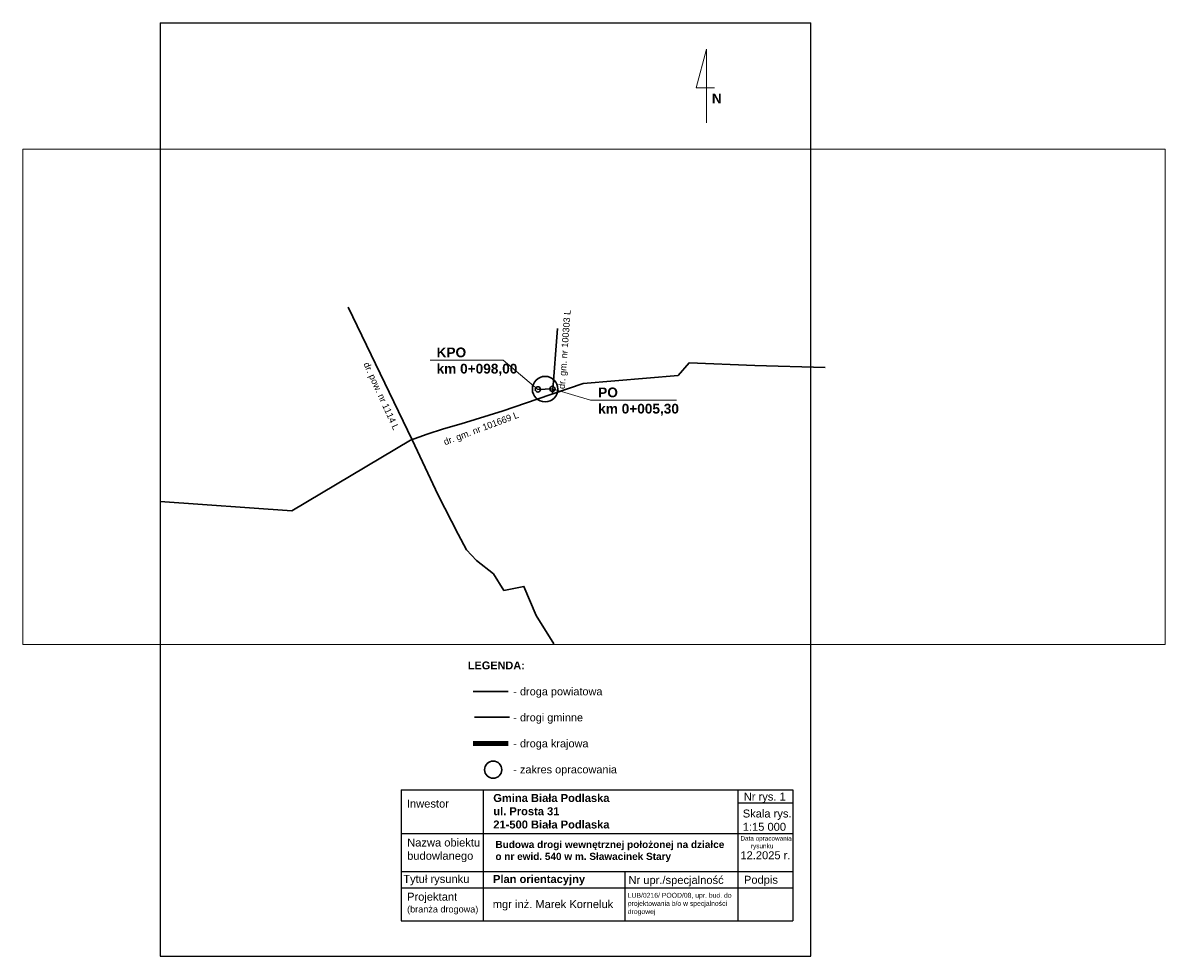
# Model space of a CAD drawing. Header units: millimetres. Extents: x -1276 to -515, y -668 to -381.
# Tile 1 of 2: x -1276 to -924, y -668 to -381. Entities that reach past the tile are written whole.
import ezdxf

# ---------------------------------------------------------------- set-up
doc = ezdxf.new("R2010")
doc.units = ezdxf.units.MM
for name, color, linetype in [('opisy', 7, 'Continuous'), ('pikietaż', 10, 'Continuous'), ('proj opisy', 7, 'Continuous'), ('TABELKA', 7, 'Continuous')]:
    doc.layers.add(name, color=color, linetype=linetype)
picture_1 = doc.add_image_def('image1.jpg', size_in_pixel=(1327, 576))

msp = doc.modelspace()

# ---------------------------------------------------------------- linework, layer by layer
at = {"layer": 'Defpoints', "color": 0}
msp.add_line((-1233.35, -381.41), (-1233.35, -668.41), dxfattribs=at)
at = {"layer": 'Defpoints'}
for p, q in [((-1233.35, -381.41), (-1033.3, -381.41)), ((-1033.3, -668.41), (-1033.3, -381.41)), ((-1233.35, -668.41), (-1033.3, -668.41))]:
    msp.add_line(p, q, dxfattribs=at)
at = {"layer": 'opisy', "color": 5, "lineweight": 30}
msp.add_line((-1137.15, -587.03), (-1126.33, -587.03), dxfattribs=at)
at = {"layer": 'opisy', "color": 30, "lineweight": 100}
msp.add_line((-1137.15, -603.06), (-1126.33, -603.06), dxfattribs=at)
at = {"layer": 'pikietaż', "color": 0, "lineweight": 20}
for p, q in [((-1065.4, -389.48), (-1068.55, -401.42)), ((-1065.4, -389.48), (-1065.4, -412.19)), ((-1068.55, -401.42), (-1062.99, -401.42))]:
    msp.add_line(p, q, dxfattribs=at)
at = {"layer": 'pikietaż', "color": 6, "lineweight": 30}
for p, q in [((-1112.71, -495.47), (-1111.21, -475.4)), ((-1136.76, -594.88), (-1125.94, -594.88))]:
    msp.add_line(p, q, dxfattribs=at)
at = {"layer": 'pikietaż', "color": 0, "lineweight": 9}
for p, q in [((-1127.9, -485.13), (-1150.32, -485.13)), ((-1117.24, -494.12), (-1127.9, -485.13)), ((-1112.76, -493.97), (-1101.08, -497.43)), ((-1074.67, -497.43), (-1101.08, -497.43))]:
    msp.add_line(p, q, dxfattribs=at)
at = {"layer": 'pikietaż', "color": 0, "lineweight": 30}
msp.add_line((-1117.24, -494.12), (-1112.76, -493.97), dxfattribs=at)
at = {"layer": 'pikietaż', "color": 5, "lineweight": 30}
msp.add_lwpolyline([(-1175.55, -468.83), (-1155.88, -509.65), (-1147.86, -526.62), (-1141.71, -538.68), (-1139.19, -543.48), (-1136.07, -546.76), (-1130.85, -550.89), (-1127.67, -555.95), (-1121.54, -554.69), (-1117.72, -563.69), (-1112.31, -572.39)], dxfattribs=at)
at = {"layer": 'pikietaż', "color": 6, "lineweight": 30}
msp.add_lwpolyline([(-1028.96, -487.38), (-1050.51, -486.74), (-1070.74, -486), (-1074.15, -489.88), (-1103.28, -492.3), (-1117.47, -497.12), (-1127.88, -500.7), (-1140.85, -504.71), (-1146.2, -506.27), (-1151.29, -507.92), (-1156.43, -509.75), (-1192.9, -531.44), (-1233.35, -528.57)], dxfattribs=at)
at = {"layer": 'pikietaż', "color": 0, "lineweight": 30}
for centre, radius in [((-1115, -494.05), 3.92), ((-1117.24, -494.12), 0.814), ((-1112.76, -493.97), 0.814), ((-1130.97, -611.07), 2.64)]:
    msp.add_circle(centre, radius, dxfattribs=at)
at = {"layer": 'proj opisy', "lineweight": -3}
for p, q in [((-1159.26, -617.26), (-1038.92, -617.25)), ((-1159.26, -617.26), (-1159.26, -657.51)), ((-1134.01, -617.26), (-1134.01, -657.51)), ((-1055.76, -617.25), (-1055.75, -642.37)), ((-1038.92, -617.25), (-1038.91, -657.5)), ((-1055.76, -621.28), (-1038.92, -621.28)), ((-1159.26, -630.66), (-1038.92, -630.65)), ((-1159.26, -642.38), (-1038.91, -642.37)), ((-1090.55, -642.38), (-1090.55, -657.51)), ((-1055.75, -642.37), (-1055.75, -657.5)), ((-1159.26, -647.44), (-1038.91, -647.43)), ((-1159.26, -657.51), (-1038.91, -657.5))]:
    msp.add_line(p, q, dxfattribs=at)

# ---------------------------------------------------------------- texts
at = {"layer": 'proj opisy', "color": 6, "lineweight": -3, "char_height": 2, "width": 60.835, "attachment_point": 1}
for s, insert, rotation in [('{\\fArial|b0|i0|c238|p34;dr. gm. nr 100303 L}', (-1110.98, -493.9), 85.6404), ('{\\fArial|b0|i0|c238|p34;dr. gm. nr 101669 L}', (-1146.46, -509.44), 20.5543)]:
    msp.add_mtext(s, dxfattribs=dict(at, insert=insert, rotation=rotation))
at = {"layer": 'proj opisy', "color": 5, "lineweight": -3, "insert": (-1169.09, -485.48), "char_height": 2, "width": 60.835, "attachment_point": 1, "rotation": 294.3593}
msp.add_mtext('{\\fArial|b0|i0|c238|p34;dr. pow. nr 1114 L}', dxfattribs=at)
at = {"layer": 'proj opisy', "lineweight": -3, "attachment_point": 1, "rotation": 0.0023}
for s, insert, char_height, width in [('{\\fArial|b0|i0|c238|p34;Inwestor}', (-1157.49, -620.27), 2.4469, 69.5257), ('{\\fArial|b1|i0|c238|p34;Gmina Biała Podlaska\\Pul. Prosta 31\\fTimes New Roman|b1|i0|c238|p18;        \\fArial|b1|i0|c238|p34;\\P21-500 Biała Podlaska}', (-1130.94, -618.54), 2.4469, 69.5257), ('{\\fArial|b0|i0|c238|p34;  Nr rys. 1}', (-1055.87, -618.11), 2.4469, 69.5257), ('{\\fArial|b0|i0|c238|p34;  Skala rys.\\P  1:15 000}', (-1056.17, -623.32), 2.4469, 69.5257), ('{\\fArial|b0|i0|c238|p34;\\H0.5721x;Data opracowania         \\P      rysunku\\P\\H1.748x;12.2025 r.}', (-1054.99, -631.49), 2.4469, 69.5257), ('{\\fArial|b0|i0|c238|p34;Nazwa obiektu budowlanego}', (-1157.41, -632.24), 2.4469, 26.1304), ('{\\fArial|b1|i0|c238|p34;Budowa drogi wewnętrznej położonej na działce \\Po nr ewid. 540 w m. Sławacinek Stary}', (-1130.28, -632.96), 2.2, 76.9048), ('{\\fArial|b0|i0|c238|p34;Tytuł rysunku}', (-1158.61, -643.43), 2.4469, 69.5257), ('{\\fArial|b1|i0|c238|p34;Plan orientacyjny}', (-1131.03, -643.46), 2.4469, 69.5257), ('{\\fArial|b0|i0|c238|p34;Nr upr./specjalność}', (-1089.39, -643.76), 2.4469, 69.5257), ('{\\fArial|b0|i0|c238|p34;Podpis}', (-1053.9, -643.69), 2.4469, 69.5257), ('{\\fArial|b0|i0|c238|p34;Projektant\\P\\H0.8173x;(branża drogowa)}', (-1157.44, -648.89), 2.4469, 69.5257), ('{\\fArial|b0|i0|c238|p34;LUB/0216/ POOD/08, upr. bud. do projektowania b/o w specjalności drogowej}', (-1089.61, -648.94), 1.5, 34.3213), ('{\\fArial|b0|i0|c238|p34;mgr inż. Marek Korneluk}', (-1131.11, -651.18), 2.4469, 69.5257)]:
    msp.add_mtext(s, dxfattribs=dict(at, insert=insert, char_height=char_height, width=width))
at = {"layer": 'TABELKA', "color": 0, "lineweight": 60, "insert": (-1063.75, -403.19), "char_height": 3, "width": 139.3544, "attachment_point": 1, "rotation": 0.0023}
msp.add_mtext('{\\fArial|b1|i0|c238|p34;N}', dxfattribs=at)
at = {"layer": 'TABELKA', "color": 0, "lineweight": -3, "char_height": 3, "width": 139.3544, "attachment_point": 1, "rotation": 0.0023}
for s, insert in [('{\\fArial|b1|i0|c238|p34;KPO \\Pkm 0+098,00}', (-1148.37, -481.25)), ('{\\fArial|b1|i0|c238|p34;PO \\Pkm 0+005,30}', (-1098.7, -493.55))]:
    msp.add_mtext(s, dxfattribs=dict(at, insert=insert))
at = {"layer": 'TABELKA', "lineweight": 60, "insert": (-1138.76, -577.8), "char_height": 2.4, "width": 163.2385, "attachment_point": 1, "rotation": 0.0023}
msp.add_mtext('{\\fArial|b1|i0|c238|p34;LEGENDA:\\P\\P\\fArial|b0|i0|c238|p34;               - droga powiatowa\\P\\P               - drogi gminne\\P\\P               - droga krajowa\\P\\P               - zakres opracowania                      ^J               }', dxfattribs=at)

# ---------------------------------------------------------------- pictures from other files: only their frames are drawn
at = {"layer": 'pikietaż', "color": 7, "lineweight": 20, "true_color": 0xffffff}
image = msp.add_image(picture_1, insert=(-1275.54, -572.62), size_in_units=(351.1, 152.4), dxfattribs=at)
image.dxf.flags = 7

doc.saveas('drawing.dxf')
